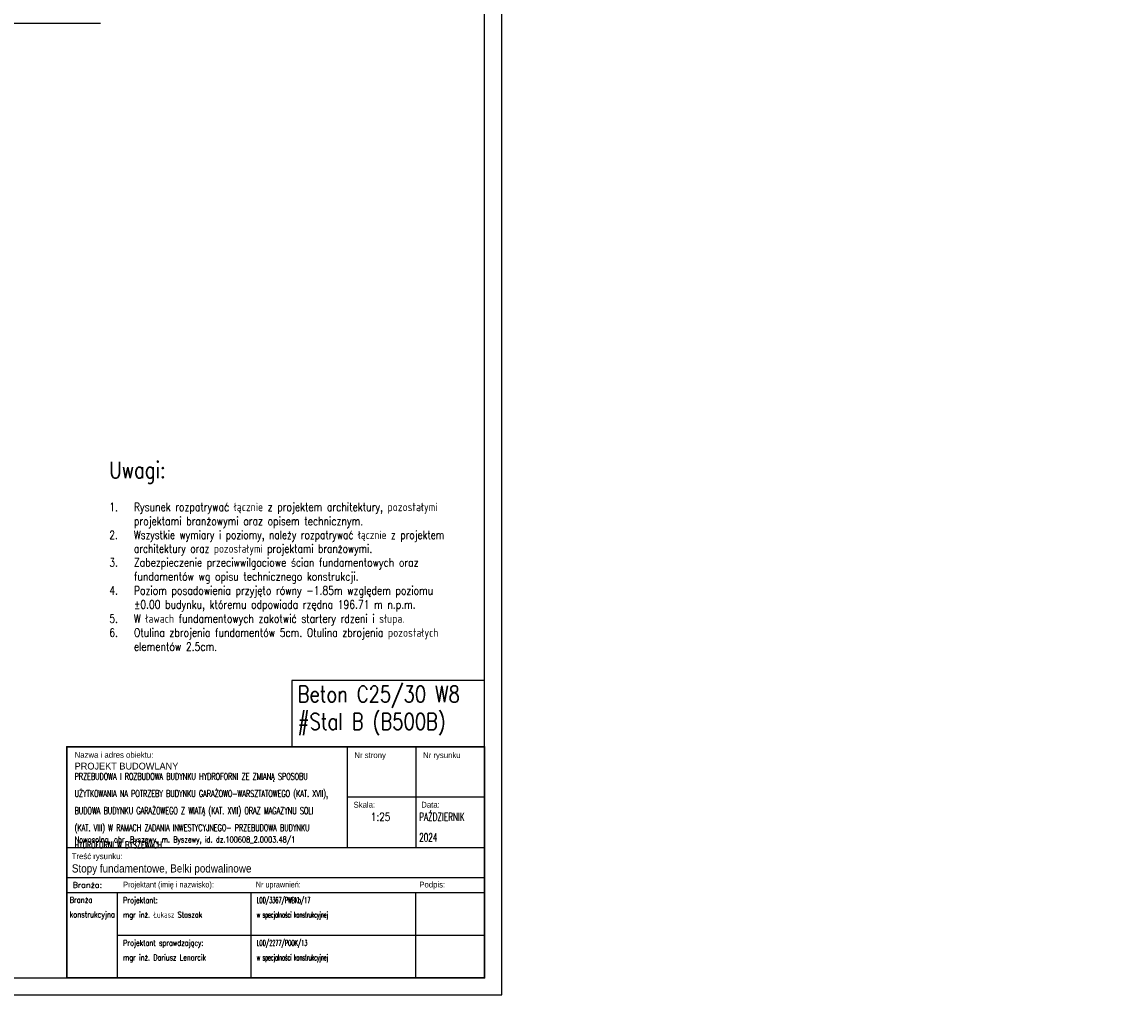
# Model space of a CAD drawing. Header units: millimetres. Extents: x 1283012 to 1317293, y -98285 to -69720.
# Tile 11 of 24: x 1296380 to 1304364, y -98285 to -91033. Entities that reach past the tile are written whole.
import ezdxf

# ---------------------------------------------------------------- set-up
doc = ezdxf.new("R2010")
doc.units = ezdxf.units.MM
doc.header["$LTSCALE"] = 250
for name, color, linetype in [('11 - opisy TXT2', 4, 'Continuous'), ('111 - opisy TXT3', 2, 'Continuous'), ('2 - linie odniesienia opisy', 8, 'Continuous'), ('8 - zbrojenie', 8, 'Continuous')]:
    doc.layers.add(name, color=color, linetype=linetype)
doc.styles.add('RomanS', font='romans.shx', dxfattribs={"width": 0.8})
doc.styles.add('TXT2', font='simplex.shx', dxfattribs={"width": 0.8, "height": 60})
doc.styles.add('TXT3', font='simplex.shx', dxfattribs={"width": 0.8, "height": 120})

msp = doc.modelspace()

# ---------------------------------------------------------------- linework, layer by layer
for p, q in [((1298758.65, -96331.04), (1298758.65, -97067.44)), ((1299260.52, -96331.04), (1299260.52, -97067.44)), ((1296707.54, -97067.44), (1299762.38, -97067.44)), ((1296707.54, -97285.65), (1299762.38, -97285.65)), ((1296707.54, -97394.75), (1299762.38, -97394.75)), ((1296707.54, -97394.75), (1299762.38, -97394.75)), ((1297078.48, -98019.75), (1297078.48, -97394.75)), ((1298056.78, -98019.75), (1298056.78, -97394.75)), ((1299260.52, -98019.75), (1299260.52, -97394.75)), ((1297078.48, -97707.25), (1299762.38, -97707.25))]:
    msp.add_line(p, q)
at = {"lineweight": 30}
msp.add_lwpolyline([(1296707.54, -98019.75), (1299762.38, -98019.75), (1299762.38, -96331.04), (1296707.54, -96331.04)], close=True, dxfattribs=at)
msp.add_lwpolyline([(1299762.38, -96699.24), (1298758.65, -96699.24)])
at = {"layer": '111 - opisy TXT3'}
msp.add_lwpolyline([(1285662.38, -98019.75), (1299762.38, -98019.75), (1299762.38, -87769.75), (1285662.38, -87769.75)], close=True, dxfattribs=at)
at = {"layer": '2 - linie odniesienia opisy'}
for points in [[(1285037.38, -98144.75), (1299887.38, -98144.75), (1299887.38, -87644.75), (1285037.38, -87644.75)], [(1298352.43, -96331.04), (1299762.38, -96331.04), (1299762.38, -95845.6), (1298352.43, -95845.6)]]:
    msp.add_lwpolyline(points, close=True, dxfattribs=at)
at = {"layer": '8 - zbrojenie'}
msp.add_lwpolyline([(1295299.95, -91042.1), (1296953.68, -91042.1)], dxfattribs=at)

# ---------------------------------------------------------------- texts
at = {"lineweight": 15, "char_height": 42.5, "width": 3150.0513, "attachment_point": 1, "line_spacing_factor": 1.5, "style": 'RomanS'}
for s, insert in [('\\A1;{\\FIC-Romans;\\W1;Nazwa i adres obiektu:}', (1296765.57, -96368.81)), ('\\A1;{\\FIC-Romans;\\W1;Nr rysunku}', (1299312.11, -96370.89)), ('\\A1;{\\FIC-Romans;\\W1;Nr strony}', (1298810.24, -96370.89)), ('\\A1;{\\FIC-Romans;\\W1;Skala:}', (1298804.3, -96733.18)), ('\\A1;{\\FIC-Romans;\\W1;Data:}', (1299299.28, -96732.98)), ('\\pt85;{\\W0.68;Nowosolna, obr. Byszewy, m. Byszewy, id. dz.100608_2.0003.48/1}', (1296765.57, -96987.64)), ('\\A1;{\\FIC-Romans;\\W1;Treść rysunku:}', (1296744.04, -97109.48)), ('\\A1;{\\W1;Branża:}', (1296751.71, -97319.66)), ('\\A1;{\\FIC-Romans;\\W0.75;Projektant (imię i nazwisko):}', (1297120.41, -97316.61)), ('\\A1;{\\FIC-Romans;\\W0.9;Nr uprawnień:}', (1298089.84, -97316.61)), ('\\A1;{\\FIC-Romans;\\W1;Podpis:}', (1299284.67, -97316.61)), ('\\A1;Branża\\Pkonstrukcyjna', (1296729.17, -97428.76)), ('\\A1;{\\W0.7;Projektant:\\Pmgr inż. Łukasz Staszak}', (1297120.41, -97430.54)), ('{\\W0.5;LOD/3367/PWBKb/17 \\Pw specjalności konstrukcyjnej}', (1298097.01, -97430.54)), ('\\A1;{\\W0.7;Projektant sprawdzający:\\Pmgr inż. Dariusz Lenarcik^I}', (1297120.41, -97743.04)), ('{\\W0.5;LOD/2277/POOK/13 \\Pw specjalności konstrukcyjnej}', (1298097.01, -97743.04))]:
    msp.add_mtext(s, dxfattribs=dict(at, insert=insert))
at = {"lineweight": 30, "width": 3150.0513, "attachment_point": 1, "line_spacing_factor": 1.5, "style": 'RomanS'}
for s, insert, char_height in [('\\A1;{\\Fic-romans.shx;\\W1;PROJEKT BUDOWLANY}', (1296765.57, -96447.16), 50), ('{\\W0.65;PRZEBUDOWA I ROZBUDOWA BUDYNKU HYDROFORNI ZE ZMIANĄ SPOSOBU \\PUŻYTKOWANIA NA POTRZEBY BUDYNKU GARAŻOWO-WARSZTATOWEGO (KAT. XVII), \\PBUDOWA BUDYNKU GARAŻOWEGO Z WIATĄ (KAT. XVII) ORAZ MAGAZYNU SOLI \\P(KAT. VIII) W RAMACH ZADANIA INWESTYCYJNEGO- PRZEBUDOWA BUDYNKU \\PHYDROFORNI W BYSZEWACH}', (1296765.57, -96522.7), 50), ('\\A1;1:25', (1298930, -96813.24), 60), ('\\A1;{\\W0.65;PAŹDZIERNIK \\P2024}', (1299283.79, -96813.24), 60), ('\\A1;\\pt120;{\\Fic-romans|c0;\\W0.9;Stopy fundamentowe, Belki podwalinowe}', (1296745.45, -97189.75), 60)]:
    msp.add_mtext(s, dxfattribs=dict(at, insert=insert, char_height=char_height))
at = {"layer": '11 - opisy TXT2', "insert": (1297019.2, -94247.4), "char_height": 60, "attachment_point": 1, "style": 'TXT3'}
msp.add_mtext_dynamic_manual_height_columns('\\pi-180,l180,t180;{\\H2x;\\C2;Uwagi:\\P\\H0.5x;\\P\\H1.0256x;\\C256;1.^IRysunek rozpatrywać łącznie z projektem architektury, pozostałymi projektami branżowymi oraz opisem technicznym.\\P\\A1;\\H0.975x;2.^IWszystkie wymiary i poziomy, należy rozpatrywać łącznie z projektem architektury oraz pozostałymi projektami branżowymi.\\P\\H1.0256x;3.^IZabezpieczenie przeciwwilgociowe ścian fundamentowych oraz fundamentów wg opisu technicznego konstrukcji.\\P4.^IPoziom posadowienia przyjęto równy -1.85m względem poziomu ±0.00 budynku, któremu odpowiada rzędna 196.71 m n.p.m. \\P5.^IW ławach fundamentowych zakotwić startery rdzeni i słupa.\\P6.^IOtulina zbrojenia fundamentów 5cm. Otulina zbrojenia pozostałych elementów 2.5cm.}', width=2688.6264, gutter_width=2400, heights=[0], dxfattribs=at)
at = {"layer": '111 - opisy TXT3', "insert": (1298396.32, -95885.98), "char_height": 120, "attachment_point": 1, "style": 'TXT2'}
msp.add_mtext_dynamic_manual_height_columns('Beton C25/30 W8\\P#Stal B (B500B)', width=8655.0292, gutter_width=700, heights=[0], dxfattribs=at)

doc.saveas('drawing.dxf')
